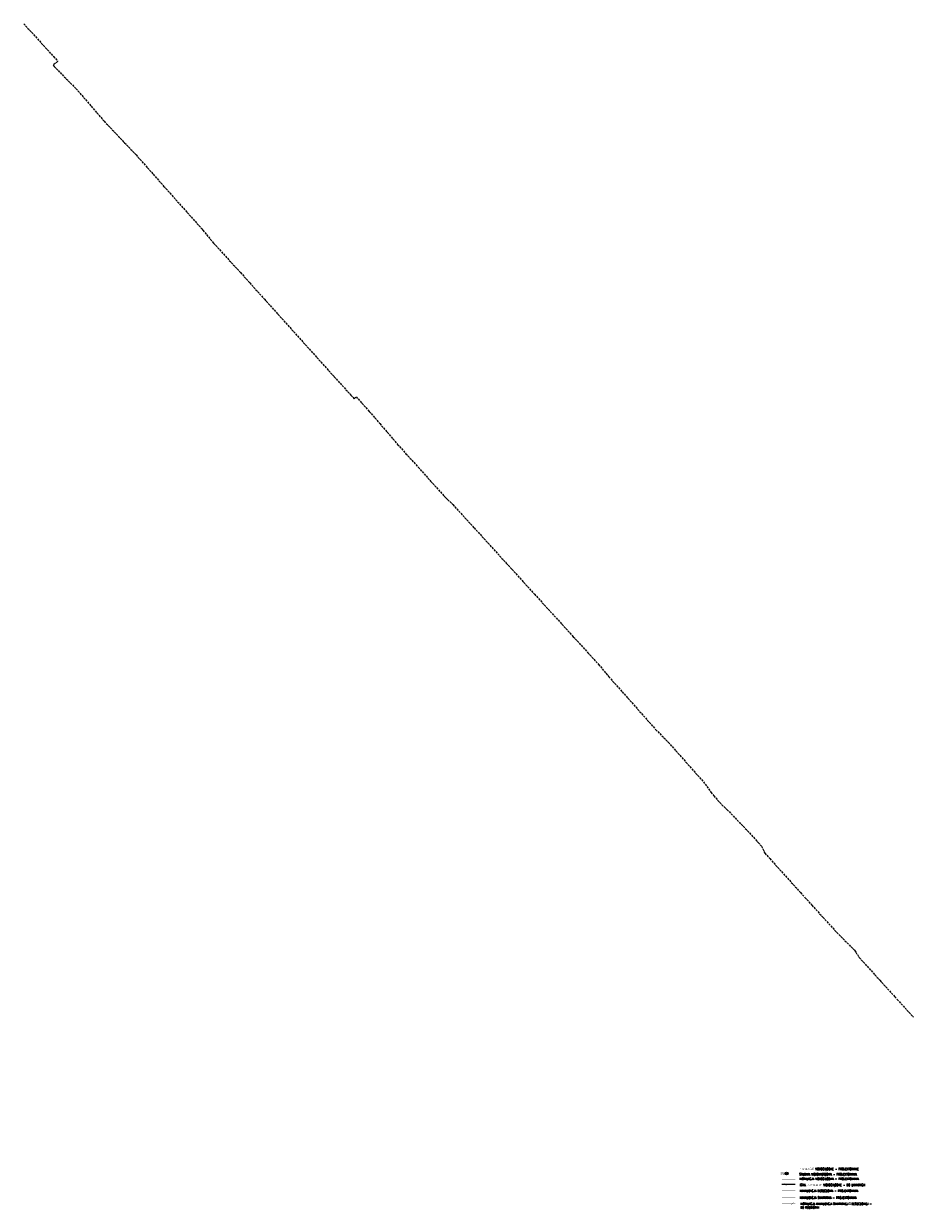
# Model space of a CAD drawing. Header units: feet. Extents: x 7588777 to 15179262, y 5780090 to 11560165.
# Tile 1 of 36: x 7588777 to 7589382, y 5780090 to 5780904. Entities that reach past the tile are written whole.
import ezdxf

# ---------------------------------------------------------------- set-up
doc = ezdxf.new("R2010")
doc.units = ezdxf.units.FT
doc.header["$MEASUREMENT"] = 0
for name, pattern in [('4_SUKP', [0]), ('4_SUPP_P', [2, 1.5, -0.5]), ('4_SUWP', [0])]:
    doc.linetypes.add(name, pattern=pattern)
for name, color, linetype, lineweight in [('___opis', 7, 'CONTINUOUS', 20), ('__PROJ_IS_woda', 150, 'CONTINUOUS', 18), ('_IS - ks - instalacja', 52, 'CONTINUOUS', 30), ('_Selinar_ZZSanitarna', 42, 'CONTINUOUS', 25), ('ZZDeszczowa', 92, 'CONTINUOUS', 30)]:
    doc.layers.add(name, color=color, linetype=linetype, lineweight=lineweight)
for name, color, linetype, lineweight, transparency in [('P_SUWP_L_0', 5, '4_SUPP_P', 18, 0.7), ('SUKP_L_0', 34, '4_SUKP', 18, 0.7), ('SUWP_L_0', 5, '4_SUWP', 18, 0.7)]:
    doc.layers.add(name, color=color, linetype=linetype, lineweight=lineweight, transparency=transparency)
doc.styles.add('ROMANS', font='romans.shx', dxfattribs={"width": 0.8})
doc.styles.get("Standard").update_dxf_attribs({"font": 'Simplex.SHX', "width": 0.75})

msp = doc.modelspace()

# ---------------------------------------------------------------- linework, layer by layer
at = {"layer": '__PROJ_IS_woda', "color": 5, "linetype": 'Continuous', "ltscale": 15, "const_width": 0.1}
msp.add_lwpolyline([(7589297.1563, 5780117.2251), (7589306.3669, 5780117.2251)], dxfattribs=at)
at = {"layer": '__PROJ_IS_woda', "color": 140, "linetype": 'Continuous', "ltscale": 15, "const_width": 0.1}
msp.add_lwpolyline([(7589297.1563, 5780110.4458), (7589306.4517, 5780110.4458)], dxfattribs=at)
at = {"layer": '__PROJ_IS_woda', "color": 5, "linetype": 'Continuous', "ltscale": 15}
for centre, radius in [((7589300.4337, 5780114.2464), 0.9375), ((7589300.4337, 5780114.2464), 0.75), ((7589300.6645, 5780114.0341), 0.45)]:
    msp.add_circle(centre, radius, dxfattribs=at)
at = {"layer": '_IS - ks - instalacja', "color": 1, "const_width": 0.05}
for points in [[(7589298.5707, 5780105.7891), (7589300.3609, 5780107.5793)], [(7589300.3609, 5780105.7891), (7589298.5707, 5780107.5793)], [(7589303.0968, 5780105.7891), (7589304.8871, 5780107.5793)], [(7589304.8871, 5780105.7891), (7589303.0968, 5780107.5793)], [(7589298.3893, 5780092.5983), (7589300.1795, 5780094.3886)], [(7589300.1795, 5780092.5983), (7589298.3893, 5780094.3886)], [(7589303.3747, 5780092.5983), (7589305.165, 5780094.3886)], [(7589305.165, 5780092.5983), (7589303.3747, 5780094.3886)]]:
    msp.add_lwpolyline(points, dxfattribs=at)
at = {"layer": '_Selinar_ZZSanitarna', "const_width": 0.15}
msp.add_lwpolyline([(7589297.1563, 5780097.772), (7589306.3556, 5780097.772)], dxfattribs=at)
at = {"layer": 'P_SUWP_L_0', "linetype": '4_SUPP_P'}
for p, q in [((7588777.018, 5780903.6389), (7588797.3946, 5780881.1602)), ((7588800.3819, 5780877.8642), (7588797.3153, 5780875.0837)), ((7588797.3946, 5780881.1602), (7588800.3819, 5780877.8642)), ((7588797.3153, 5780875.0837), (7588798.0022, 5780874.3275)), ((7588798.0022, 5780874.3275), (7588800.5533, 5780871.5189)), ((7588800.5533, 5780871.5189), (7588812.9334, 5780859.0314)), ((7588812.9334, 5780859.0314), (7588816.8323, 5780854.539)), ((7588816.8323, 5780854.539), (7588832.2037, 5780836.6253)), ((7588832.2037, 5780836.6253), (7588845.3669, 5780822.8349)), ((7588845.3669, 5780822.8349), (7588846.2012, 5780821.9608)), ((7588846.2012, 5780821.9608), (7588854.0991, 5780813.5869)), ((7588854.0991, 5780813.5869), (7588865.8523, 5780800.2972)), ((7588865.8523, 5780800.2972), (7588873.0091, 5780792.2102)), ((7588873.0091, 5780792.2102), (7588874.6089, 5780790.4017)), ((7588874.6089, 5780790.4017), (7588899.262, 5780762.7096)), ((7588899.262, 5780762.7096), (7588899.9237, 5780761.8963)), ((7588899.9237, 5780761.8963), (7588907.2947, 5780752.9734)), ((7588907.2947, 5780752.9734), (7588909.9934, 5780750.0211)), ((7588909.9934, 5780750.0211), (7588925.7406, 5780732.7936)), ((7588925.7406, 5780732.7936), (7588927.0282, 5780731.385)), ((7588927.0282, 5780731.385), (7588932.1099, 5780725.7304)), ((7588932.1099, 5780725.7304), (7588942.1065, 5780714.6068)), ((7588942.1065, 5780714.6068), (7588990.0399, 5780661.2692)), ((7588990.0399, 5780661.2692), (7589001.538, 5780648.6382)), ((7589001.538, 5780648.6382), (7589003.6948, 5780646.2148)), ((7589003.6948, 5780646.2148), (7589005.1034, 5780647.5143)), ((7589005.1034, 5780647.5143), (7589014.0915, 5780637.4273)), ((7589014.0915, 5780637.4273), (7589018.0235, 5780633.0141)), ((7589018.0235, 5780633.0141), (7589021.2806, 5780629.2013)), ((7589021.2806, 5780629.2013), (7589033.521, 5780614.872)), ((7589033.521, 5780614.872), (7589039.2903, 5780608.4618)), ((7589039.2903, 5780608.4618), (7589047.7055, 5780599.113)), ((7589047.7055, 5780599.113), (7589056.2085, 5780589.6014)), ((7589056.2085, 5780589.6014), (7589066.6334, 5780578.0531)), ((7589066.6334, 5780578.0531), (7589067.8571, 5780576.9058)), ((7589067.8571, 5780576.9058), (7589071.339, 5780573.6393)), ((7589071.339, 5780573.6393), (7589072.7959, 5780572.0413)), ((7589072.7959, 5780572.0413), (7589086.0292, 5780557.5264)), ((7589086.0292, 5780557.5264), (7589108.1054, 5780533.3122)), ((7589108.1054, 5780533.3122), (7589111.9537, 5780529.0912)), ((7589111.9537, 5780529.0912), (7589127.4284, 5780512.0089)), ((7589127.4284, 5780512.0089), (7589154.0617, 5780482.8361)), ((7589154.0617, 5780482.8361), (7589164.1276, 5780471.8128)), ((7589164.1276, 5780471.8128), (7589171.3543, 5780463.8195)), ((7589171.3543, 5780463.8195), (7589178.3903, 5780455.3579)), ((7589178.3903, 5780455.3579), (7589187.5928, 5780445.0476)), ((7589187.5928, 5780445.0476), (7589210.5739, 5780419.1207)), ((7589210.5739, 5780419.1207), (7589219.1973, 5780410.3858)), ((7589219.1973, 5780410.3858), (7589231.3839, 5780396.6458)), ((7589231.3839, 5780396.6458), (7589243.3018, 5780383.2088)), ((7589243.3018, 5780383.2088), (7589248.5188, 5780376.1356)), ((7589248.5188, 5780376.1356), (7589250.4199, 5780373.5744)), ((7589250.4199, 5780373.5744), (7589255.8225, 5780367.582)), ((7589255.8225, 5780367.582), (7589257.5365, 5780365.9941)), ((7589257.5365, 5780365.9941), (7589259.5088, 5780364.1669)), ((7589259.5088, 5780364.1669), (7589273.6047, 5780349.5482)), ((7589273.6047, 5780349.5482), (7589280.9707, 5780341.4318)), ((7589280.9707, 5780341.4318), (7589283.1575, 5780339.0263)), ((7589283.1575, 5780339.0263), (7589285.4631, 5780334.2379)), ((7589285.4631, 5780334.2379), (7589288.8664, 5780330.4765)), ((7589288.8664, 5780330.4765), (7589309.9412, 5780307.184)), ((7589309.9412, 5780307.184), (7589312.989, 5780303.8154)), ((7589312.989, 5780303.8154), (7589317.6924, 5780298.5754)), ((7589317.6924, 5780298.5754), (7589325.289, 5780290.243)), ((7589325.289, 5780290.243), (7589334.8158, 5780279.7935)), ((7589334.8158, 5780279.7935), (7589347.0268, 5780267.5802)), ((7589347.0268, 5780267.5802), (7589347.8908, 5780266.2401)), ((7589347.8908, 5780266.2401), (7589350.2922, 5780262.5155)), ((7589350.2922, 5780262.5155), (7589364.2786, 5780247.0886)), ((7589364.2786, 5780247.0886), (7589374.6318, 5780235.6691)), ((7589374.6318, 5780235.6691), (7589376.2824, 5780233.8452)), ((7589376.2824, 5780233.8452), (7589387.3945, 5780221.5663))]:
    msp.add_line(p, q, dxfattribs=at)
at = {"layer": 'SUKP_L_0', "linetype": '4_SUKP', "const_width": 0.05}
msp.add_lwpolyline([(7589297.1563, 5780093.4935), (7589306.3556, 5780093.4935)], dxfattribs=at)
at = {"layer": 'SUWP_L_0', "linetype": '4_SUWP'}
msp.add_line((7589306.3556, 5780106.6842), (7589297.1563, 5780106.6842), dxfattribs=at)
at = {"layer": 'ZZDeszczowa', "const_width": 0.15, "elevation": 50}
msp.add_lwpolyline([(7589297.1563, 5780102.4491), (7589306.3556, 5780102.4491)], dxfattribs=at)

# ---------------------------------------------------------------- texts
at = {"layer": '___opis', "char_height": 1.5, "attachment_point": 4, "style": 'ROMANS'}
for s, insert, width in [('STUDNIA WODOMIERZOWA - PROJEKTOWANA', (7589309.1767, 5780113.7763, 50), 51.579889), ('PRZYŁACZE WODOCIĄGOWE - PROJEKTOWANE', (7589309.1224, 5780117.2673, 99.0412), 51.579889), ('INSTALACJA WODOCIĄGOWA - PROJEKTOWANA', (7589309.2072, 5780110.488, 99.0412), 51.579889), ('ISTN. PRZYŁACZE WODOCIĄGOWE - DO LIKWIDACJI', (7589309.3854, 5780106.2586, 99.0412), 51.579889), ('KANALIZACJA DESZCZOWA - PROJEKTOWANA', (7589309.5143, 5780102.4356, 50), 56.374335), ('KANALIZACJA SANITARNA - PROJEKTOWANA', (7589309.5767, 5780097.696), 68.770812), ('INSTALACJA KANALIZACJI SANITARNEJ i DESZCZOWEJ -', (7589309.8607, 5780093.4935), 51.579889), ('DO ROZBIÓRKI', (7589309.8607, 5780090.9935), 51.579889)]:
    msp.add_mtext(s, dxfattribs=dict(at, insert=insert, width=width))
at = {"layer": '__PROJ_IS_woda', "color": 5, "linetype": 'Continuous', "ltscale": 15, "insert": (7589297.8996, 5780115.0309), "char_height": 1.5, "attachment_point": 2}
msp.add_mtext('{\\fArial|b0|i0|c238|p34;\\W0.8;SW}', dxfattribs=at)

doc.saveas('drawing.dxf')
